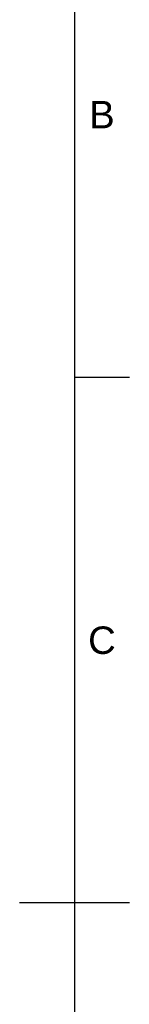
# Model space of a CAD drawing. Header units: millimetres. Extents: x 0 to 420, y 0 to 297.
# Tile 92 of 93: x 405 to 415, y 139 to 229. Entities that reach past the tile are written whole.
import ezdxf
from ezdxf.enums import TextEntityAlignment as Align

# ---------------------------------------------------------------- set-up
doc = ezdxf.new("R2010")
doc.units = ezdxf.units.MM
doc.header["$LTSCALE"] = 0.75
doc.layers.add('BORDER', color=7, linetype='Continuous', lineweight=25)
doc.styles.add('FusionTitle', font='arial.ttf')

# ---------------------------------------------------------------- blocks, each defined once
blk = doc.blocks.new('ISO_A3_SHEET')
at = {"layer": 'BORDER'}
for p, q in [((410, 287), (410, 10)), ((415, 196.33333), (410, 196.33333)), ((415, 148.5), (405, 148.5))]:
    blk.add_line(p, q, dxfattribs=at)
at = {"layer": 'BORDER', "style": 'FusionTitle'}
for s, p in [('B', (412.5, 220.25)), ('C', (412.5, 172.41667))]:
    blk.add_text(s, height=2.5, dxfattribs=at).set_placement(p, align=Align.MIDDLE)

msp = doc.modelspace()

# ---------------------------------------------------------------- block references
at = {"layer": 'BORDER'}
msp.add_blockref('ISO_A3_SHEET', (0, 0), dxfattribs=at)

doc.saveas('drawing.dxf')
